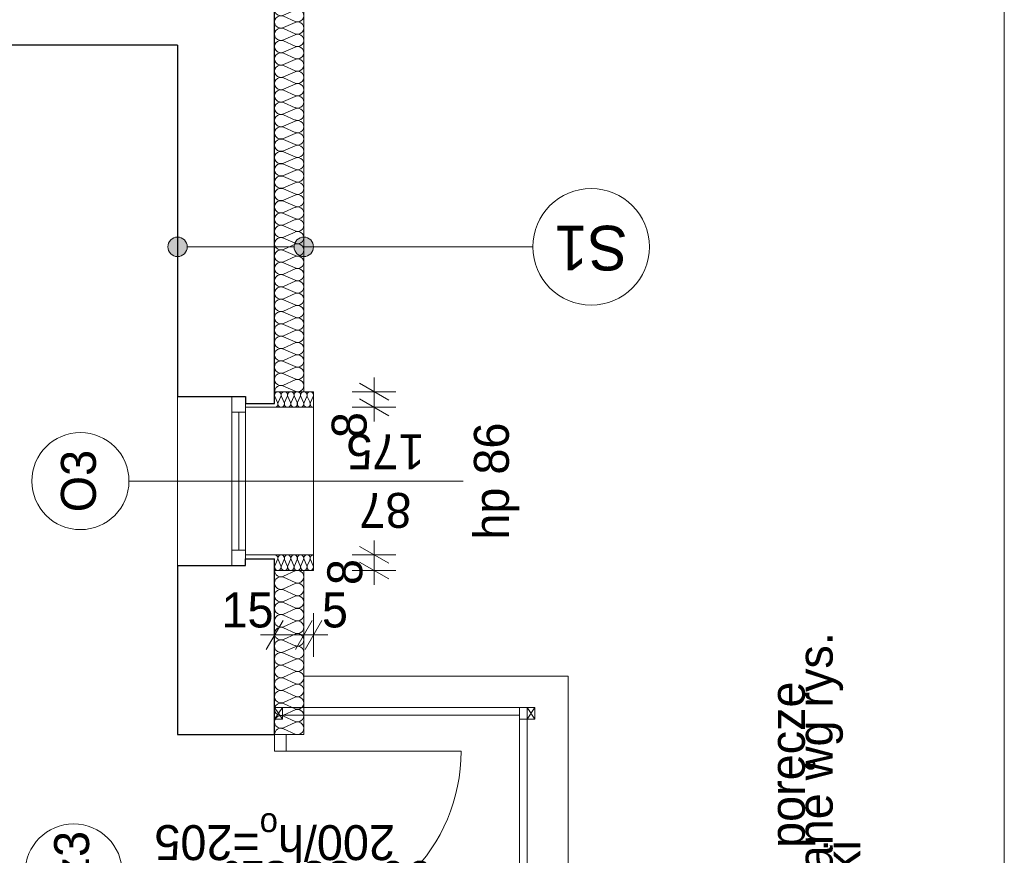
# Model space of a CAD drawing. Extents: x -21260 to 35740, y -2672 to 187028.
# Tile 68 of 120: x 30672 to 35740, y 58424 to 62726. Entities that reach past the tile are written whole.
import ezdxf

# ---------------------------------------------------------------- set-up
doc = ezdxf.new("R2010")
doc.units = 0
doc.header["$MEASUREMENT"] = 0
doc.linetypes.add('Krawędzie ukryte', pattern=[150, 100, -50])
for name, color, linetype, lineweight, true_color in [('arch izolacje_Nr_Pióra__3', 7, 'Continuous', 13, 0xff6600), ('Arch ocieplenie_Nr_Pióra__22', 7, 'Continuous', 9, 0x7f7f7f), ('INWENT.ŚCIANY_Nr_Pióra__2', 7, 'Continuous', 13, 0x7f7f7f)]:
    doc.layers.add(name, color=color, linetype=linetype, lineweight=lineweight, true_color=true_color)
for name, color, linetype in [('Arch ocieplenie', 7, 'Continuous'), ('Arch opisy', 7, 'Continuous'), ('Arch wymiary', 7, 'Continuous')]:
    doc.layers.add(name, color=color, linetype=linetype)
for name, color, linetype, lineweight in [('Arch opisy okien_Nr_Pióra__21', 7, 'Continuous', 13), ('Arch opisy_Nr_Pióra__1', 7, 'Continuous', 25), ('Arch opisy_Nr_Pióra__21', 7, 'Continuous', 13), ('ARCH TABELA_Nr_Pióra__21', 7, 'Continuous', 13), ('Arch wymiary_Nr_Pióra__5', 7, 'Continuous', 13), ('INWENT BALUSTRADY_Nr_Pióra__26', 5, 'Continuous', 13), ('INWENT OPISY_Nr_Pióra__21', 7, 'Continuous', 13), ('INWENT. DRZWI_Nr_Pióra__21', 7, 'Continuous', 13), ('INWENT. OKNA_Nr_Pióra__5', 7, 'Continuous', 13), ('INWENT.ŚCIANY_Nr_Pióra__1', 7, 'Continuous', 25), ('INWENT.ŚCIANY_Nr_Pióra__21', 7, 'Continuous', 13), ('Istniejące schody_Nr_Pióra__21', 7, 'Continuous', 13)]:
    doc.layers.add(name, color=color, linetype=linetype, lineweight=lineweight)
doc.styles.add('GENERATED_STYLE_1', font='txt')
doc.styles.add('GENERATED_STYLE_4', font='txt')
doc.styles.add('GENERATED_STYLE_6', font='txt')
doc.styles.add('GENERATED_STYLE_7', font='txt')
doc.dimstyles.new('GENERATED_STYLE__1', dxfattribs={"dimtxt": 179.999995, "dimasz": 114, "dimexe": 0.18, "dimexo": 0, "dimgap": 0.09, "dimtad": 1, "dimdec": 0, "dimlfac": 0.1, "dimzin": 0, "dimdsep": 46, "dimtxsty": 'GENERATED_STYLE_1', "dimblk": 'ARROWHEAD_2', "dimblk1": 'ARROWHEAD_2', "dimblk2": 'ARROWHEAD_2', "dimcen": 0.09, "dimclrd": 7, "dimclre": 7, "dimclrt": 7, "dimazin": 0, "dimtfac": 1, "dimtdec": 4, "dimtmove": 0, "dimatfit": 3, "dimfxl": 0, "dimtolj": 1, "dimtzin": 0, "dimarcsym": 0})
doc.dimstyles.new('GENERATED_STYLE__2', dxfattribs={"dimtxt": 179.999995, "dimasz": 114, "dimexe": 0.18, "dimexo": 0, "dimgap": 0.09, "dimtad": 1, "dimdec": 0, "dimlfac": 0.1, "dimzin": 0, "dimdsep": 46, "dimtxsty": 'GENERATED_STYLE_1', "dimblk": 'ARROWHEAD_2', "dimblk1": 'ARROWHEAD_2', "dimblk2": 'ARROWHEAD_2', "dimcen": 0.09, "dimclrd": 7, "dimclre": 7, "dimclrt": 7, "dimazin": 0, "dimtfac": 1, "dimtdec": 4, "dimtmove": 2, "dimatfit": 3, "dimfxl": 0, "dimtolj": 1, "dimtzin": 0, "dimarcsym": 0})
doc.dimstyles.new('GENERATED_STYLE__3', dxfattribs={"dimtxt": 179.999995, "dimasz": 114, "dimexe": 0.18, "dimexo": 0, "dimgap": 0.09, "dimtad": 1, "dimtih": 1, "dimtoh": 1, "dimdec": 0, "dimlfac": 0.1, "dimzin": 0, "dimdsep": 46, "dimtxsty": 'GENERATED_STYLE_1', "dimblk": 'ARROWHEAD_2', "dimblk1": 'ARROWHEAD_2', "dimblk2": 'ARROWHEAD_2', "dimcen": 0.09, "dimclrd": 7, "dimclre": 7, "dimclrt": 7, "dimazin": 0, "dimtfac": 1, "dimtdec": 4, "dimtmove": 0, "dimatfit": 3, "dimfxl": 0, "dimtolj": 1, "dimtzin": 0, "dimarcsym": 0})

# ---------------------------------------------------------------- blocks, each defined once
blk = doc.blocks.new('Izolacja cieplna 14_13', base_point=(31984.1, 60810.9))
at = {"layer": 'Arch ocieplenie_Nr_Pióra__22', "linetype": 'Continuous'}
for p, q in [((32028.8, 63066.8), (32089.4, 63093.2)), ((32089.4, 63035), (32028.8, 63061.5)), ((32028.8, 63003.3), (32089.4, 63029.7)), ((32089.4, 62971.6), (32028.8, 62998)), ((32028.8, 62939.8), (32089.4, 62966.2)), ((32089.4, 62908.1), (32028.8, 62934.5)), ((32028.8, 62876.4), (32089.4, 62902.8)), ((32089.4, 62844.6), (32028.8, 62871)), ((32028.8, 62812.9), (32089.4, 62839.3)), ((32089.4, 62781.2), (32028.8, 62807.6)), ((32028.8, 62749.4), (32089.4, 62775.8)), ((32089.4, 62717.7), (32028.8, 62744.1)), ((32028.8, 62686), (32089.4, 62712.4)), ((32089.4, 62654.2), (32028.8, 62680.6)), ((32028.8, 62622.5), (32089.4, 62648.9)), ((32089.4, 62590.7), (32028.8, 62617.1)), ((32028.8, 62559), (32089.4, 62585.4)), ((32089.4, 62527.3), (32028.8, 62553.7)), ((32028.8, 62495.5), (32089.4, 62521.9)), ((32089.4, 62463.8), (32028.8, 62490.2)), ((32028.8, 62432.1), (32089.4, 62458.5)), ((32089.4, 62400.3), (32028.8, 62426.7)), ((32028.8, 62368.6), (32089.4, 62395)), ((32089.4, 62336.9), (32028.8, 62363.3)), ((32028.8, 62305.1), (32089.4, 62331.5)), ((32089.4, 62273.4), (32028.8, 62299.8)), ((32028.8, 62241.6), (32089.4, 62268)), ((32089.4, 62209.9), (32028.8, 62236.3)), ((32028.8, 62178.2), (32089.4, 62204.6)), ((32089.4, 62146.4), (32028.8, 62172.8)), ((32028.8, 62114.7), (32089.4, 62141.1)), ((32089.4, 62083), (32028.8, 62109.4)), ((32028.8, 62051.2), (32089.4, 62077.6)), ((32089.4, 62019.5), (32028.8, 62045.9)), ((32028.8, 61987.8), (32089.4, 62014.2)), ((32089.4, 61956), (32028.8, 61982.4)), ((32028.8, 61924.3), (32089.4, 61950.7)), ((32089.4, 61892.5), (32028.8, 61919)), ((32028.8, 61860.8), (32089.4, 61887.2)), ((32089.4, 61829.1), (32028.8, 61855.5)), ((32028.8, 61797.3), (32089.4, 61823.7)), ((32089.4, 61765.6), (32028.8, 61792)), ((32028.8, 61733.9), (32089.4, 61760.3)), ((32089.4, 61702.1), (32028.8, 61728.5)), ((32028.8, 61670.4), (32089.4, 61696.8)), ((32089.4, 61638.7), (32028.8, 61665.1)), ((32028.8, 61606.9), (32089.4, 61633.3)), ((32089.4, 61575.2), (32028.8, 61601.6)), ((32028.8, 61543.5), (32089.4, 61569.9)), ((32089.4, 61511.7), (32028.8, 61538.1)), ((32028.8, 61480), (32089.4, 61506.4)), ((32089.4, 61448.2), (32028.8, 61474.6)), ((32028.8, 61416.5), (32089.4, 61442.9)), ((32089.4, 61384.8), (32028.8, 61411.2)), ((32028.8, 61353), (32089.4, 61379.4)), ((32089.4, 61321.3), (32028.8, 61347.7)), ((32028.8, 61289.6), (32089.4, 61316)), ((32089.4, 61257.8), (32028.8, 61284.2)), ((32028.8, 61226.1), (32089.4, 61252.5)), ((32089.4, 61194.4), (32028.8, 61220.8)), ((32028.8, 61162.6), (32089.4, 61189)), ((32089.4, 61130.9), (32028.8, 61157.3)), ((32028.8, 61099.1), (32089.4, 61125.5)), ((32089.4, 61067.4), (32028.8, 61093.8)), ((32028.8, 61035.7), (32089.4, 61062.1)), ((32089.4, 61003.9), (32028.8, 61030.3)), ((32028.8, 60972.2), (32089.4, 60998.6)), ((32089.4, 60940.5), (32028.8, 60966.9)), ((32028.8, 60908.7), (32089.4, 60935.1)), ((32089.4, 60877), (32028.8, 60903.4)), ((32028.8, 60845.3), (32089.4, 60871.7)), ((32089.4, 60813.5), (32028.8, 60839.9))]:
    blk.add_line(p, q, dxfattribs=at)
for centre, start_param, end_param in [((32016, 63032.4), 4.299595, 8.266774), ((32016, 63095.9), 0, 1.983589), ((32102.2, 63064.1), 1.158003, 5.125183), ((32016, 62968.9), 4.299595, 8.266774), ((32102.2, 63000.6), 1.158003, 5.125183), ((32102.2, 62937.2), 1.158003, 5.125183), ((32016, 62905.4), 4.299595, 8.266774), ((32102.2, 62873.7), 1.158003, 5.125183), ((32016, 62842), 4.299595, 8.266774), ((32016, 62778.5), 4.299595, 8.266774), ((32102.2, 62810.2), 1.158003, 5.125183), ((32016, 62715), 4.299595, 8.266774), ((32102.2, 62746.8), 1.158003, 5.125183), ((32102.2, 62683.3), 1.158003, 5.125183), ((32016, 62651.5), 4.299595, 8.266774), ((32102.2, 62619.8), 1.158003, 5.125183), ((32016, 62588.1), 4.299595, 8.266774), ((32016, 62524.6), 4.299595, 8.266774), ((32102.2, 62556.3), 1.158003, 5.125183), ((32016, 62461.1), 4.299595, 8.266774), ((32102.2, 62492.9), 1.158003, 5.125183), ((32102.2, 62429.4), 1.158003, 5.125183), ((32016, 62397.7), 4.299595, 8.266774), ((32102.2, 62365.9), 1.158003, 5.125183), ((32016, 62334.2), 4.299595, 8.266774), ((32016, 62270.7), 4.299595, 8.266774), ((32102.2, 62302.5), 1.158003, 5.125183), ((32016, 62207.2), 4.299595, 8.266774), ((32102.2, 62239), 1.158003, 5.125183), ((32102.2, 62175.5), 1.158003, 5.125183), ((32016, 62143.8), 4.299595, 8.266774), ((32102.2, 62112), 1.158003, 5.125183), ((32016, 62080.3), 4.299595, 8.266774), ((32016, 62016.8), 4.299595, 8.266774), ((32102.2, 62048.6), 1.158003, 5.125183), ((32016, 61953.4), 4.299595, 8.266774), ((32102.2, 61985.1), 1.158003, 5.125183), ((32102.2, 61921.6), 1.158003, 5.125183), ((32016, 61889.9), 4.299595, 8.266774), ((32102.2, 61858.1), 1.158003, 5.125183), ((32016, 61826.4), 4.299595, 8.266774), ((32016, 61762.9), 4.299595, 8.266774), ((32102.2, 61794.7), 1.158003, 5.125183), ((32102.2, 61731.2), 1.158003, 5.125183), ((32016, 61699.5), 4.299595, 8.266774), ((32102.2, 61667.7), 1.158003, 5.125183), ((32016, 61636), 4.299595, 8.266774), ((32102.2, 61604.3), 1.158003, 5.125183), ((32016, 61572.5), 4.299595, 8.266774), ((32016, 61509), 4.299595, 8.266774), ((32102.2, 61540.8), 1.158003, 5.125183), ((32102.2, 61477.3), 1.158003, 5.125183), ((32016, 61445.6), 4.299595, 8.266774), ((32102.2, 61413.8), 1.158003, 5.125183), ((32016, 61382.1), 4.299595, 8.266774), ((32102.2, 61350.4), 1.158003, 5.125183), ((32016, 61318.6), 4.299595, 8.266774), ((32016, 61255.2), 4.299595, 8.266774), ((32102.2, 61286.9), 1.158003, 5.125183), ((32102.2, 61223.4), 1.158003, 5.125183), ((32016, 61191.7), 4.299595, 8.266774), ((32102.2, 61160), 1.158003, 5.125183), ((32016, 61128.2), 4.299595, 8.266774), ((32102.2, 61096.5), 1.158003, 5.125183), ((32016, 61064.7), 4.299595, 8.266774), ((32016, 61001.3), 4.299595, 8.266774), ((32102.2, 61033), 1.158003, 5.125183), ((32102.2, 60969.5), 1.158003, 5.125183), ((32016, 60937.8), 4.299595, 8.266774), ((32102.2, 60906.1), 1.158003, 5.125183), ((32016, 60874.3), 4.299595, 8.266774), ((32102.2, 60842.6), 1.158003, 5.125183), ((32016, 60810.9), 4.299596, 6.283185)]:
    blk.add_ellipse(centre, major_axis=(-31.9, 0), ratio=0.994809, start_param=start_param, end_param=end_param, dxfattribs=at)
blk = doc.blocks.new('Izolacja cieplna 14_14', base_point=(31984.1, 59045.9))
at = {"layer": 'Arch ocieplenie_Nr_Pióra__22', "linetype": 'Continuous'}
for p, q in [((32028.8, 59861.1), (32089.4, 59888.1)), ((32089.4, 59828.6), (32028.8, 59855.6)), ((32028.8, 59796.1), (32089.4, 59823.1)), ((32089.4, 59763.6), (32028.8, 59790.6)), ((32028.8, 59731.1), (32089.4, 59758.1)), ((32089.4, 59698.6), (32028.8, 59725.6)), ((32028.8, 59666.1), (32089.4, 59693.1)), ((32089.4, 59633.6), (32028.8, 59660.6)), ((32028.8, 59601.1), (32089.4, 59628.1)), ((32089.4, 59568.6), (32028.8, 59595.6)), ((32028.8, 59536.1), (32089.4, 59563.1)), ((32089.4, 59503.6), (32028.8, 59530.6)), ((32028.8, 59471.1), (32089.4, 59498.1)), ((32089.4, 59438.6), (32028.8, 59465.6)), ((32028.8, 59406.1), (32089.4, 59433.1)), ((32089.4, 59373.6), (32028.8, 59400.6)), ((32028.8, 59341.1), (32089.4, 59368.1)), ((32089.4, 59308.6), (32028.8, 59335.6)), ((32028.8, 59276.1), (32089.4, 59303.1)), ((32089.4, 59243.6), (32028.8, 59270.6)), ((32028.8, 59211.1), (32089.4, 59238.1)), ((32089.4, 59178.6), (32028.8, 59205.6)), ((32028.8, 59146.1), (32089.4, 59173.1)), ((32089.4, 59113.6), (32028.8, 59140.6)), ((32028.8, 59081.1), (32089.4, 59108.1)), ((32089.4, 59048.6), (32028.8, 59075.6))]:
    blk.add_line(p, q, dxfattribs=at)
for centre, start_param, end_param in [((32016, 59825.9), 5.870392, 9.837571), ((32016, 59890.9), 1.570796, 3.554385), ((32102.2, 59858.4), 2.728799, 6.695979), ((32102.2, 59793.4), 2.728799, 6.695979), ((32016, 59760.9), 5.870392, 9.837571), ((32102.2, 59728.4), 2.728799, 6.695979), ((32016, 59695.9), 5.870392, 9.837571), ((32016, 59630.9), 5.870392, 9.837571), ((32102.2, 59663.4), 2.728799, 6.695979), ((32102.2, 59598.4), 2.728799, 6.695979), ((32016, 59565.9), 5.870392, 9.837571), ((32102.2, 59533.4), 2.728799, 6.695979), ((32016, 59500.9), 5.870392, 9.837571), ((32016, 59435.9), 5.870392, 9.837571), ((32102.2, 59468.4), 2.728799, 6.695979), ((32016, 59370.9), 5.870392, 9.837571), ((32102.2, 59403.4), 2.728799, 6.695979), ((32102.2, 59338.4), 2.728799, 6.695979), ((32016, 59305.9), 5.870392, 9.837571), ((32102.2, 59273.4), 2.728799, 6.695979), ((32016, 59240.9), 5.870392, 9.837571), ((32016, 59175.9), 5.870392, 9.837571), ((32102.2, 59208.4), 2.728799, 6.695979), ((32102.2, 59143.4), 2.728799, 6.695979), ((32016, 59110.9), 5.870392, 9.837571), ((32102.2, 59078.4), 2.728799, 6.695979), ((32016, 59045.9), 5.870392, 7.853982)]:
    blk.add_ellipse(centre, major_axis=(0, 32.5), ratio=0.981591, start_param=start_param, end_param=end_param, dxfattribs=at)
blk = doc.blocks.new('Izolacja cieplna 14_95', base_point=(32184.1, 59970.9))
at = {"layer": 'Arch ocieplenie_Nr_Pióra__22', "linetype": 'Continuous'}
for p, q in [((31999.3, 59947), (31985.5, 59914.7)), ((32016, 59914.7), (32002.1, 59947)), ((32032.7, 59947), (32018.8, 59914.7)), ((32049.3, 59914.7), (32035.5, 59947)), ((32066, 59947), (32052.1, 59914.7)), ((32082.7, 59914.7), (32068.8, 59947)), ((32099.3, 59947), (32085.5, 59914.7)), ((32116, 59914.7), (32102.1, 59947)), ((32132.7, 59947), (32118.8, 59914.7)), ((32149.3, 59914.7), (32135.5, 59947)), ((32166, 59947), (32152.1, 59914.7)), ((32182.7, 59914.7), (32168.8, 59947))]:
    blk.add_line(p, q, dxfattribs=at)
for centre, start_param, end_param in [((31984.1, 59953.8), 1.158004, 3.141593), ((32017.4, 59953.8), 1.158004, 5.125183), ((32050.7, 59953.8), 1.158004, 5.125183), ((32084.1, 59953.8), 1.158004, 5.125183), ((32117.4, 59953.8), 1.158004, 5.125183), ((32150.7, 59953.8), 1.158004, 5.125183), ((32184.1, 59953.8), 3.141593, 5.125182), ((32000.7, 59907.9), 4.299595, 8.266775), ((32034.1, 59907.9), 4.299595, 8.266775), ((32067.4, 59907.9), 4.299595, 8.266775), ((32100.7, 59907.9), 4.299595, 8.266775), ((32134.1, 59907.9), 4.299595, 8.266775), ((32167.4, 59907.9), 4.299595, 8.266775)]:
    blk.add_ellipse(centre, major_axis=(0, -17), ratio=0.979571, start_param=start_param, end_param=end_param, dxfattribs=at)
blk = doc.blocks.new('Izolacja cieplna 14_96', base_point=(32184.1, 60730.9))
at = {"layer": 'Arch ocieplenie_Nr_Pióra__22', "linetype": 'Continuous'}
for p, q in [((31999.3, 60754.7), (31985.5, 60787)), ((32016, 60787), (32002.1, 60754.7)), ((32032.7, 60754.7), (32018.8, 60787)), ((32049.3, 60787), (32035.5, 60754.7)), ((32066, 60754.7), (32052.1, 60787)), ((32082.7, 60787), (32068.8, 60754.7)), ((32099.3, 60754.7), (32085.5, 60787)), ((32116, 60787), (32102.1, 60754.7)), ((32132.7, 60754.7), (32118.8, 60787)), ((32149.3, 60787), (32135.5, 60754.7)), ((32166, 60754.7), (32152.1, 60787)), ((32182.7, 60787), (32168.8, 60754.7))]:
    blk.add_line(p, q, dxfattribs=at)
for centre, start_param, end_param in [((32000.7, 60793.8), 1.158003, 5.125183), ((32034.1, 60793.8), 1.158003, 5.125183), ((32067.4, 60793.8), 1.158003, 5.125183), ((32100.7, 60793.8), 1.158003, 5.125183), ((32134.1, 60793.8), 1.158003, 5.125183), ((32167.4, 60793.8), 1.158003, 5.125183), ((31984.1, 60747.9), 6.283185, 8.266774), ((32017.4, 60747.9), 4.299595, 8.266774), ((32050.7, 60747.9), 4.299595, 8.266774), ((32084.1, 60747.9), 4.299595, 8.266774), ((32117.4, 60747.9), 4.299595, 8.266774), ((32150.7, 60747.9), 4.299595, 8.266774), ((32184.1, 60747.9), 4.299596, 6.283185)]:
    blk.add_ellipse(centre, major_axis=(0, -17), ratio=0.979571, start_param=start_param, end_param=end_param, dxfattribs=at)
blk = doc.blocks.new('Linia_19', base_point=(32134.1, 61556.9))
at = {"layer": 'Arch opisy_Nr_Pióra__21', "linetype": 'Continuous'}
blk.add_line((32134.1, 61556.9), (33313.1, 61556.9), dxfattribs=at)
blk.add_circle((33613.1, 61556.9), 300, dxfattribs=at)
blk = doc.blocks.new('Linia_20', base_point=(31484.1, 61556.9))
at = {"layer": 'Arch opisy_Nr_Pióra__21', "linetype": 'Continuous'}
for points in [[(31534.1, 61556.9), (31530.3, 61576), (31519.4, 61592.3), (31503.2, 61603.1), (31484.1, 61606.9), (31464.9, 61603.1), (31448.7, 61592.3), (31437.9, 61576), (31434.1, 61556.9), (31437.9, 61537.8), (31448.7, 61521.5), (31464.9, 61510.7), (31484.1, 61506.9), (31503.2, 61510.7), (31519.4, 61521.5), (31530.3, 61537.8)], [(32184.1, 61556.9), (32180.3, 61576), (32169.4, 61592.3), (32153.2, 61603.1), (32134.1, 61606.9), (32114.9, 61603.1), (32098.7, 61592.3), (32087.9, 61576), (32084.1, 61556.9), (32087.9, 61537.8), (32098.7, 61521.5), (32114.9, 61510.7), (32134.1, 61506.9), (32153.2, 61510.7), (32169.4, 61521.5), (32180.3, 61537.8)]]:
    blk.add_hatch(color=256, dxfattribs=at).paths.add_polyline_path(points, flags=0)
blk.add_line((31534.1, 61556.9), (32084.1, 61556.9), dxfattribs=at)
for centre in [(31484.1, 61556.9), (32134.1, 61556.9)]:
    blk.add_circle(centre, 50, dxfattribs=at)
blk = doc.blocks.new('*D494')
at = {"layer": 'Arch wymiary_Nr_Pióra__5', "linetype": 'Continuous'}
for p, q in [((32496, 60810.9), (32496, 60884.2)), ((32421, 60854.2), (32571, 60767.6)), ((32608.5, 60810.9), (32383.5, 60810.9)), ((32571, 60687.6), (32421, 60774.2)), ((32496, 60730.9), (32496, 60810.9)), ((32608.5, 60730.9), (32383.5, 60730.9)), ((32496, 60657.5), (32496, 60730.9))]:
    blk.add_line(p, q, dxfattribs=at)
at = {"layer": 'Arch wymiary_Nr_Pióra__5', "insert": (32460, 60572.3), "char_height": 180, "attachment_point": 7, "rotation": 90, "style": 'GENERATED_STYLE_1'}
blk.add_mtext('{8}', dxfattribs=at)
blk = doc.blocks.new('ARROWHEAD_2')
at = {"color": 0, "linetype": 'Continuous', "lineweight": 0}
for p, q in [((-0.378, -0.655), (0.378, 0.655)), ((0, 0), (-1, 0))]:
    blk.add_line(p, q, dxfattribs=at)
blk = doc.blocks.new('*D495')
at = {"layer": 'Arch wymiary_Nr_Pióra__5', "linetype": 'Continuous'}
for p, q in [((32421, 60014.2), (32571, 59927.6)), ((32496, 59970.9), (32496, 60044.2)), ((32608.5, 59970.9), (32383.5, 59970.9)), ((32496, 59890.9), (32496, 59970.9)), ((32571, 59847.6), (32421, 59934.2)), ((32608.5, 59890.9), (32383.5, 59890.9)), ((32496, 59817.5), (32496, 59890.9))]:
    blk.add_line(p, q, dxfattribs=at)
at = {"layer": 'Arch wymiary_Nr_Pióra__5', "insert": (32437.7, 59815.7), "char_height": 180, "attachment_point": 7, "rotation": 90, "style": 'GENERATED_STYLE_1'}
blk.add_mtext('{8}', dxfattribs=at)
blk = doc.blocks.new('*D496')
at = {"layer": 'Arch wymiary_Nr_Pióra__5', "linetype": 'Continuous'}
for p, q in [((31984.1, 59446.3), (31984.1, 59671.3)), ((32134.1, 59446.3), (32134.1, 59671.3)), ((32027.4, 59633.8), (31940.8, 59483.8)), ((32090.8, 59483.8), (32177.4, 59633.8)), ((31910.7, 59558.8), (31984.1, 59558.8)), ((31984.1, 59558.8), (32134.1, 59558.8))]:
    blk.add_line(p, q, dxfattribs=at)
at = {"layer": 'Arch wymiary_Nr_Pióra__5', "char_height": 180, "attachment_point": 7, "style": 'GENERATED_STYLE_1'}
for s, insert in [('{15}', (31710.3, 59594.8)), ('{5}', (32227.4, 59594.8))]:
    blk.add_mtext(s, dxfattribs=dict(at, insert=insert))
blk = doc.blocks.new('*D497')
at = {"layer": 'Arch wymiary_Nr_Pióra__5', "linetype": 'Continuous'}
for p, q in [((32134.1, 59446.3), (32134.1, 59671.3)), ((32184.1, 59446.3), (32184.1, 59671.3)), ((32090.8, 59483.8), (32177.4, 59633.8)), ((32227.4, 59633.8), (32140.8, 59483.8)), ((32134.1, 59558.8), (32184.1, 59558.8)), ((32184.1, 59558.8), (32257.4, 59558.8))]:
    blk.add_line(p, q, dxfattribs=at)
at = {"layer": 'Arch wymiary_Nr_Pióra__5', "char_height": 180, "attachment_point": 7, "style": 'GENERATED_STYLE_1'}
for s, insert in [('{15}', (31710.3, 59594.8)), ('{5}', (32227.4, 59594.8))]:
    blk.add_mtext(s, dxfattribs=dict(at, insert=insert))

msp = doc.modelspace()

# ---------------------------------------------------------------- linework, layer by layer
at = {"layer": 'arch izolacje_Nr_Pióra__3', "linetype": 'Continuous'}
for p, q in [((32134.1, 60810.9), (32134.1, 63245.9)), ((32134.1, 63245.9), (32134.1, 60810.9)), ((32184.1, 60810.9), (31984.1, 60810.9)), ((32184.1, 60730.9), (32184.1, 60810.9)), ((31834.1, 60730.9), (32134.1, 60730.9)), ((31834.1, 60730.9), (32184.1, 60730.9)), ((32184.1, 59970.9), (32184.1, 60730.9)), ((32134.1, 59970.9), (31834.1, 59970.9)), ((32184.1, 59970.9), (31834.1, 59970.9)), ((32184.1, 59970.9), (32184.1, 59890.9)), ((32184.1, 59890.9), (31984.1, 59890.9)), ((32134.1, 59045.9), (32134.1, 59890.9)), ((32134.1, 59890.9), (32134.1, 59045.9)), ((31984.1, 59045.9), (32134.1, 59045.9))]:
    msp.add_line(p, q, dxfattribs=at)
at = {"layer": 'Arch opisy okien_Nr_Pióra__21', "linetype": 'Continuous'}
for centre in [(30984.1, 60350.9), (30949.1, 58335.9)]:
    msp.add_circle(centre, 250, dxfattribs=at)
at = {"layer": 'ARCH TABELA_Nr_Pióra__21', "linetype": 'Continuous'}
msp.add_line((35740.1, 67028.4), (35740.1, 37328.4), dxfattribs=at)
at = {"layer": 'INWENT BALUSTRADY_Nr_Pióra__26', "linetype": 'Continuous'}
for p, q in [((31984.1, 59185.9), (31984.1, 59125.9)), ((32024.1, 59185.9), (33244.1, 59185.9)), ((33284.1, 59185.9), (33244.1, 59185.9)), ((33244.1, 59185.9), (33244.1, 59125.9)), ((33284.1, 59125.9), (33284.1, 59185.9)), ((33284.1, 59185.9), (33284.1, 59125.9)), ((32024.1, 59145.9), (33244.1, 59145.9)), ((33244.1, 59125.9), (33284.1, 59125.9)), ((33244.1, 59125.9), (33244.1, 53565.9)), ((33284.1, 59125.9), (33284.1, 53565.9))]:
    msp.add_line(p, q, dxfattribs=at)
at = {"layer": 'INWENT OPISY_Nr_Pióra__21', "linetype": 'Continuous'}
msp.add_line((31234.1, 60350.9), (32954.1, 60350.9), dxfattribs=at)
at = {"layer": 'INWENT. DRZWI_Nr_Pióra__21', "linetype": 'Continuous'}
for p, q in [((32044.1, 59045.9), (31984.1, 59045.9)), ((31984.1, 59045.9), (31984.1, 58960.9)), ((32044.1, 58960.9), (32044.1, 59045.9)), ((31984.1, 58960.9), (32044.1, 58960.9)), ((32044.1, 58960.9), (32944.1, 58960.9))]:
    msp.add_line(p, q, dxfattribs=at)
msp.add_arc((32044.1, 58960.9), 900, 270, 0, dxfattribs=at)
at = {"layer": 'INWENT. OKNA_Nr_Pióra__5', "linetype": 'Continuous'}
for p, q in [((31764.1, 60785.9), (31764.1, 59915.9)), ((31834.1, 60785.9), (31764.1, 60785.9)), ((31834.1, 59915.9), (31834.1, 60785.9)), ((31834.1, 60705.9), (31764.1, 60705.9)), ((31799.1, 59995.9), (31799.1, 60705.9)), ((31834.1, 59995.9), (31764.1, 59995.9)), ((31834.1, 59915.9), (31764.1, 59915.9))]:
    msp.add_line(p, q, dxfattribs=at)
at = {"layer": 'INWENT.ŚCIANY_Nr_Pióra__1', "linetype": 'Continuous'}
for p, q in [((31984.1, 60750.9), (31984.1, 63095.9)), ((31484.1, 62595.9), (29114.1, 62595.9)), ((31484.1, 62595.9), (31484.1, 60785.9)), ((31484.1, 60785.9), (31834.1, 60785.9)), ((31834.1, 60785.9), (31834.1, 60750.9)), ((31834.1, 60750.9), (31984.1, 60750.9)), ((31484.1, 59915.9), (31484.1, 59045.9)), ((31484.1, 59915.9), (31834.1, 59915.9)), ((31834.1, 59915.9), (31834.1, 59950.9)), ((31834.1, 59950.9), (31984.1, 59950.9)), ((31984.1, 59045.9), (31984.1, 59950.9)), ((31484.1, 59045.9), (31984.1, 59045.9))]:
    msp.add_line(p, q, dxfattribs=at)
at = {"layer": 'INWENT.ŚCIANY_Nr_Pióra__2', "linetype": 'Krawędzie ukryte'}
for p, q in [((32024.1, 59185.9), (31984.1, 59185.9)), ((32024.1, 59185.9), (31984.1, 59125.9)), ((31984.1, 59185.9), (32024.1, 59125.9)), ((32024.1, 59125.9), (32024.1, 59185.9)), ((33324.1, 59185.9), (33284.1, 59185.9)), ((33324.1, 59185.9), (33284.1, 59125.9)), ((33284.1, 59185.9), (33324.1, 59125.9)), ((33324.1, 59125.9), (33324.1, 59185.9)), ((31984.1, 59125.9), (32024.1, 59125.9)), ((33284.1, 59125.9), (33324.1, 59125.9))]:
    msp.add_line(p, q, dxfattribs=at)
at = {"layer": 'INWENT.ŚCIANY_Nr_Pióra__21', "linetype": 'Continuous'}
msp.add_line((31484.1, 60785.9), (31484.1, 59915.9), dxfattribs=at)
at = {"layer": 'Istniejące schody_Nr_Pióra__21', "linetype": 'Continuous'}
for p, q in [((32134.1, 59345.9), (33494.1, 59345.9)), ((33494.1, 59345.9), (33494.1, 55665.9))]:
    msp.add_line(p, q, dxfattribs=at)

# ---------------------------------------------------------------- block references
at = {"layer": 'Arch ocieplenie', "color": 104, "linetype": 'Continuous', "lineweight": 9, "true_color": 0x029e21}
for name, p in [('Izolacja cieplna 14_13', (31984.1, 60810.9)), ('Izolacja cieplna 14_96', (32184.1, 60730.9)), ('Izolacja cieplna 14_95', (32184.1, 59970.9)), ('Izolacja cieplna 14_14', (31984.1, 59045.9))]:
    msp.add_blockref(name, p, dxfattribs=at)
at = {"layer": 'Arch opisy', "linetype": 'Continuous'}
for name, p in [('Linia_19', (32134.1, 61556.9)), ('Linia_20', (31484.1, 61556.9))]:
    msp.add_blockref(name, p, dxfattribs=at)

# ---------------------------------------------------------------- texts
at = {"layer": 'Arch opisy okien_Nr_Pióra__21', "linetype": 'Continuous', "char_height": 180, "attachment_point": 2, "rotation": 90, "style": 'GENERATED_STYLE_6'}
for s, insert in [('{O3}', (30883.8, 60350.9)), ('{Dz3}', (30848.8, 58335.9))]:
    msp.add_mtext(s, dxfattribs=dict(at, insert=insert))
at = {"layer": 'Arch opisy_Nr_Pióra__1', "linetype": 'Continuous', "insert": (33613.1, 61435.5), "char_height": 230, "attachment_point": 2, "rotation": 180, "style": 'GENERATED_STYLE_4'}
msp.add_mtext('{S1}', dxfattribs=at)
at = {"layer": 'INWENT OPISY_Nr_Pióra__21', "linetype": 'Continuous', "insert": (33009.7, 60350.9), "char_height": 180, "attachment_point": 2, "rotation": 90, "style": 'GENERATED_STYLE_7'}
msp.add_mtext('{hp 86}', dxfattribs=at)
at = {"layer": 'INWENT OPISY_Nr_Pióra__21', "linetype": 'Continuous', "char_height": 180}
for s, insert, width, attachment_point, rotation, line_spacing_factor, style in [('{87\\P175}', (32554.1, 60110), 1346.334, 2, 180, 1.007146, 'GENERATED_STYLE_7'), ('{Istniejące poręcze\\Podmalowane wg rys. kolorystyki}', (34793.5, 57378.8), 3186.64, 4, 90, 0.476869, 'GENERATED_STYLE_4'), ('{90+35/sz\\A1{\\H0.7x;\\S ^ o;}=142\\P200/h\\A1{\\H0.7x;\\S ^ o;}=205}', (31984.1, 58092.6), 1711.718, 2, 180, 0.411465, 'GENERATED_STYLE_7')]:
    msp.add_mtext(s, dxfattribs=dict(at, insert=insert, width=width, attachment_point=attachment_point, rotation=rotation, line_spacing_factor=line_spacing_factor, style=style))

# ---------------------------------------------------------------- dimensions: what is measured, and where the dimension line sits
at = {"layer": 'Arch wymiary', "linetype": 'Continuous'}
for p1, p2, picture, middle in [((31984.1, 60907.5), (32134.1, 60810.9), '*D496', (31846.9, 59684.8)), ((32134.1, 60810.9), (32184.1, 60810.9), '*D497', (32295.7, 59684.8))]:
    dim = msp.add_linear_dim(base=(31984.1, 59558.8), p1=p1, p2=p2, dimstyle='GENERATED_STYLE__3', dxfattribs=at)
    dim.commit()
    dim.dimension.update_dxf_attribs({"geometry": picture, "text_midpoint": middle})
for base, p1, p2, dimstyle, picture, middle in [((32496, 60730.9), (32184.1, 60730.9), (32184.1, 60810.9), 'GENERATED_STYLE__1', '*D494', (32370, 60640.6)), ((32496, 59890.9), (32184.1, 59890.9), (32184.1, 59970.9), 'GENERATED_STYLE__2', '*D495', (32347.7, 59884))]:
    dim = msp.add_linear_dim(base=base, p1=p1, p2=p2, angle=90, dimstyle=dimstyle, dxfattribs=at)
    dim.commit()
    dim.dimension.update_dxf_attribs({"geometry": picture, "text_midpoint": middle})

doc.saveas('drawing.dxf')
